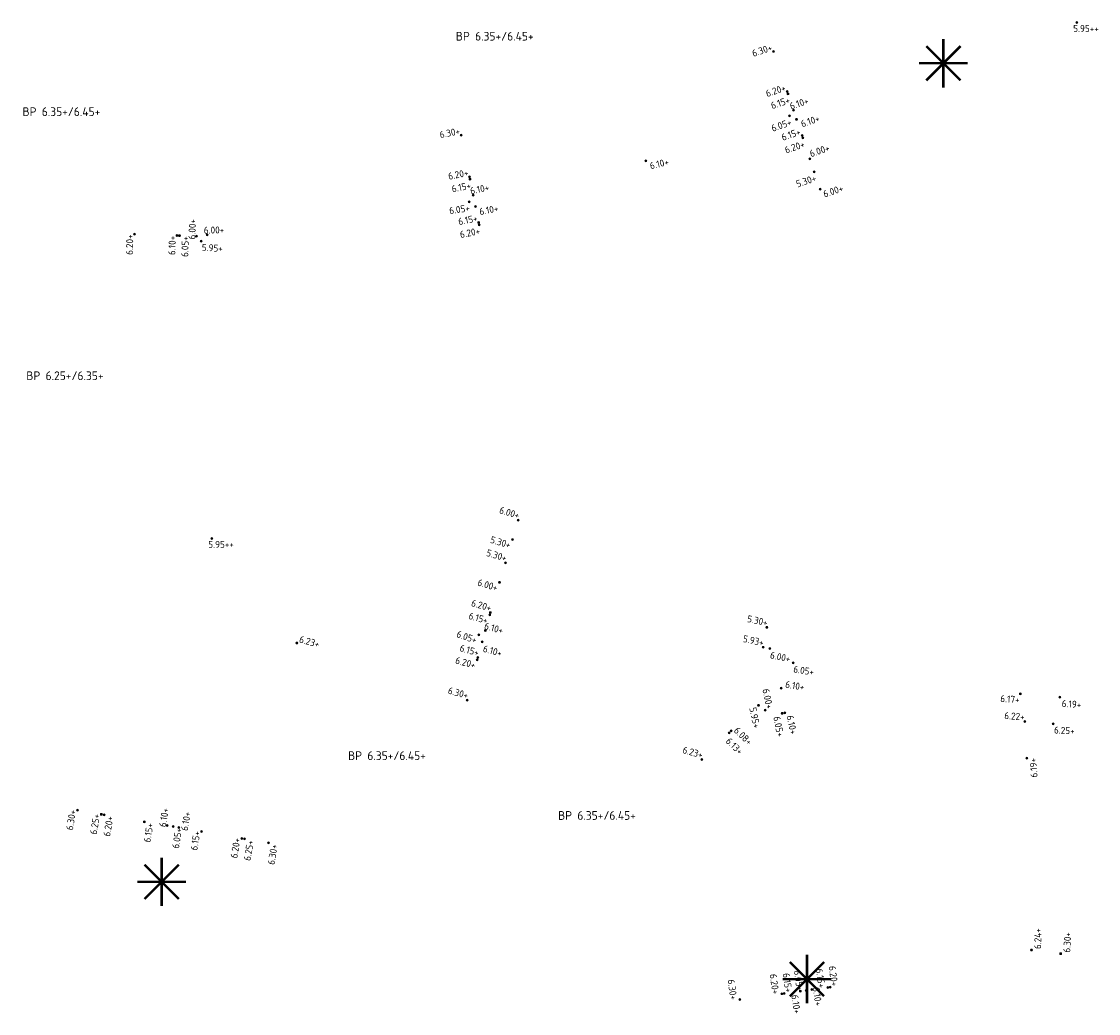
# Model space of a CAD drawing. Extents: x 168267 to 168723, y 448732 to 449595.
# Tile 5 of 32: x 168283 to 168394, y 448945 to 449047. Entities that reach past the tile are written whole.
import ezdxf
from ezdxf.enums import TextEntityAlignment as Align

# ---------------------------------------------------------------- set-up
doc = ezdxf.new("R2010")
doc.units = 0
doc.header["$MEASUREMENT"] = 0
for name, color, linetype, lineweight in [('N-PV-OG-SP_PEIL_0200_BOUWPEIL-T', 30, 'Continuous', 0), ('N-PV-OG-SP_PEIL_0500_KAVELPEIL-S', 140, 'Continuous', 0), ('N-PV-OG-SP_PEIL_0500_WEGPEIL-S', 210, 'Continuous', 0), ('N-PV-OG-SP_PEIL_0500_WEGPEIL_GOOT-S', 190, 'Continuous', 0), ('N-PV-OG-SP_PEIL_BOUWPEIL-S', 30, 'Continuous', 0), ('N-PV-VH-DREMPEL-S', 30, 'Continuous', 25)]:
    doc.layers.add(name, color=color, linetype=linetype, lineweight=lineweight)
doc.styles.add('NLCS-ISO', font='NLCS-ISO.ttf')

# ---------------------------------------------------------------- blocks, each defined once
blk = doc.blocks.new('*U5')
h = blk.add_hatch(color=256)
h.dxf.hatch_style = 1
edge = h.paths.add_edge_path()
edge.add_arc((0, 0), 0.25, 0, 360)
blk.add_circle((0, 0), 0.25)
at = {"ltscale": 0.1, "style": 'NLCS-ISO'}
blk.add_attdef('NAP', text='', height=1.8, dxfattribs=at).set_placement((4.412337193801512, -2.986305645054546), align=Align.BOTTOM_RIGHT)
blk = doc.blocks.new('SOG-PEIL_HD-SO')
h = blk.add_hatch(color=256)
h.dxf.hatch_style = 1
edge = h.paths.add_edge_path()
edge.add_arc((0, 0), 0.25, 0, 360)
blk.add_circle((0, 0), 0.25)
at = {"ltscale": 0.1, "style": 'NLCS-ISO'}
blk.add_attdef('NAP', text='', height=1.8, dxfattribs=at).set_placement((-0.0923371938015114, -0.2536943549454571), align=Align.BOTTOM_RIGHT)
blk = doc.blocks.new('*U3')
h = blk.add_hatch(color=256)
h.dxf.hatch_style = 1
edge = h.paths.add_edge_path()
edge.add_arc((0, 0), 0.25, 0, 360)
blk.add_circle((0, 0), 0.25)
at = {"ltscale": 0.1, "style": 'NLCS-ISO'}
blk.add_attdef('NAP', text='', height=1.8, dxfattribs=at).set_placement((-0.09233719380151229, -2.986305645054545), align=Align.BOTTOM_RIGHT)
blk = doc.blocks.new('*U4')
h = blk.add_hatch(color=256)
h.dxf.hatch_style = 1
edge = h.paths.add_edge_path()
edge.add_arc((0, 0), 0.25, 0, 360)
blk.add_circle((0, 0), 0.25)
at = {"ltscale": 0.1, "style": 'NLCS-ISO'}
blk.add_attdef('NAP', text='', height=1.8, dxfattribs=at).set_placement((4.412337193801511, -0.2536943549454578), align=Align.BOTTOM_RIGHT)
blk = doc.blocks.new('*U7')
h = blk.add_hatch(color=256)
h.dxf.hatch_style = 1
edge = h.paths.add_edge_path()
edge.add_arc((0, 0), 0.25, 0, 360)
blk.add_circle((0, 0), 0.25)
at = {"ltscale": 0.1, "style": 'NLCS-ISO'}
blk.add_attdef('NAP', text='', height=1.8, dxfattribs=at).set_placement((-0.09233719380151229, -2.986305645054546), align=Align.BOTTOM_RIGHT)
blk = doc.blocks.new('SOG-PEIL_BOUWPEIL-SO')
at = {"layer": 'Defpoints'}
blk.add_point((0, 0), dxfattribs=at)
at = {"layer": 'N-PV-OG-SP_PEIL_0200_BOUWPEIL-T', "style": 'NLCS-ISO'}
for tag, p in [('BOUWPEIL-DEF', (-4.400687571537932e-16, 0)), ('BOUWPEIL-SP', (-7.267471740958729e-17, 0))]:
    blk.add_attdef(tag, text='', height=0.9, dxfattribs=at).set_placement(p, align=Align.MIDDLE)
blk = doc.blocks.new('*U37')
h = blk.add_hatch(color=256)
h.dxf.hatch_style = 1
edge = h.paths.add_edge_path()
edge.add_arc((0, 0), 0.25, 0, 360)
blk.add_circle((0, 0), 0.25)
at = {"ltscale": 0.1, "style": 'NLCS-ISO'}
blk.add_attdef('NAP', text='', height=1.8, dxfattribs=at).set_placement((4.41233719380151, -2.986305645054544), align=Align.BOTTOM_RIGHT)
blk = doc.blocks.new('*U40')
h = blk.add_hatch(color=256)
h.dxf.hatch_style = 1
edge = h.paths.add_edge_path()
edge.add_arc((0, 0), 0.25, 0, 360)
blk.add_circle((0, 0), 0.25)
at = {"ltscale": 0.1, "style": 'NLCS-ISO'}
blk.add_attdef('NAP', text='', height=1.8, dxfattribs=at).set_placement((4.412337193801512, -2.986305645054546), align=Align.BOTTOM_RIGHT)
blk = doc.blocks.new('*U38')
h = blk.add_hatch(color=256)
h.dxf.hatch_style = 1
edge = h.paths.add_edge_path()
edge.add_arc((0, 0), 0.25, 0, 360)
blk.add_circle((0, 0), 0.25)
at = {"ltscale": 0.1, "style": 'NLCS-ISO'}
blk.add_attdef('NAP', text='', height=1.8, dxfattribs=at).set_placement((4.412337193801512, -2.986305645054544), align=Align.BOTTOM_RIGHT)
blk = doc.blocks.new('*U46')
h = blk.add_hatch(color=256)
h.dxf.hatch_style = 1
edge = h.paths.add_edge_path()
edge.add_arc((0, 0), 0.25, 0, 360)
blk.add_circle((0, 0), 0.25)
at = {"ltscale": 0.1, "style": 'NLCS-ISO'}
blk.add_attdef('NAP', text='', height=1.8, dxfattribs=at).set_placement((4.412337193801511, -0.2536943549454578), align=Align.BOTTOM_RIGHT)
blk = doc.blocks.new('*U68')
h = blk.add_hatch(color=256)
h.dxf.hatch_style = 1
edge = h.paths.add_edge_path()
edge.add_arc((0, 0), 0.25, 0, 360)
blk.add_circle((0, 0), 0.25)
at = {"ltscale": 0.1, "style": 'NLCS-ISO'}
blk.add_attdef('NAP', text='', height=1.8, dxfattribs=at).set_placement((-0.0923371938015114, -0.2536943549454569), align=Align.BOTTOM_RIGHT)
blk = doc.blocks.new('*U69')
h = blk.add_hatch(color=256)
h.dxf.hatch_style = 1
edge = h.paths.add_edge_path()
edge.add_arc((0, 0), 0.25, 0, 360)
blk.add_circle((0, 0), 0.25)
at = {"ltscale": 0.1, "style": 'NLCS-ISO'}
blk.add_attdef('NAP', text='', height=1.8, dxfattribs=at).set_placement((-0.09233719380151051, -2.986305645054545), align=Align.BOTTOM_RIGHT)
blk = doc.blocks.new('*U70')
h = blk.add_hatch(color=256)
h.dxf.hatch_style = 1
edge = h.paths.add_edge_path()
edge.add_arc((0, 0), 0.25, 0, 360)
blk.add_circle((0, 0), 0.25)
at = {"ltscale": 0.1, "style": 'NLCS-ISO'}
blk.add_attdef('NAP', text='', height=1.8, dxfattribs=at).set_placement((4.412337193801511, -0.2536943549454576), align=Align.BOTTOM_RIGHT)
blk = doc.blocks.new('*U61')
h = blk.add_hatch(color=256)
h.dxf.hatch_style = 1
edge = h.paths.add_edge_path()
edge.add_arc((0, 0), 0.25, 0, 360)
blk.add_circle((0, 0), 0.25)
at = {"ltscale": 0.1, "style": 'NLCS-ISO'}
blk.add_attdef('NAP', text='', height=1.8, dxfattribs=at).set_placement((4.41233719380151, -2.986305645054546), align=Align.BOTTOM_RIGHT)
blk = doc.blocks.new('*U65')
h = blk.add_hatch(color=256)
h.dxf.hatch_style = 1
edge = h.paths.add_edge_path()
edge.add_arc((0, 0), 0.25, 0, 360)
blk.add_circle((0, 0), 0.25)
at = {"ltscale": 0.1, "style": 'NLCS-ISO'}
blk.add_attdef('NAP', text='', height=1.8, dxfattribs=at).set_placement((-0.0923371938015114, -0.2536943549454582), align=Align.BOTTOM_RIGHT)
blk = doc.blocks.new('*U66')
h = blk.add_hatch(color=256)
h.dxf.hatch_style = 1
edge = h.paths.add_edge_path()
edge.add_arc((0, 0), 0.25, 0, 360)
blk.add_circle((0, 0), 0.25)
at = {"ltscale": 0.1, "style": 'NLCS-ISO'}
blk.add_attdef('NAP', text='', height=1.8, dxfattribs=at).set_placement((4.41233719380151, -2.986305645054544), align=Align.BOTTOM_RIGHT)
blk = doc.blocks.new('*U67')
h = blk.add_hatch(color=256)
h.dxf.hatch_style = 1
edge = h.paths.add_edge_path()
edge.add_arc((0, 0), 0.25, 0, 360)
blk.add_circle((0, 0), 0.25)
at = {"ltscale": 0.1, "style": 'NLCS-ISO'}
blk.add_attdef('NAP', text='', height=1.8, dxfattribs=at).set_placement((4.412337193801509, -0.2536943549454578), align=Align.BOTTOM_RIGHT)
blk = doc.blocks.new('SVH-DREMPEL_VERKEERSREMMER-S')
at = {"color": 0, "const_width": 0.05}
for points in [[(-7.105427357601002e-15, -0.4999999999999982), (-7.105427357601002e-15, 0.5)], [(-0.3535533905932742, 0.3535533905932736), (0.3535533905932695, -0.3535533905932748)], [(0.3535533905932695, 0.3535533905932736), (-0.3535533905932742, -0.3535533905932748)], [(-0.5000000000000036, 0), (0.4999999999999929, 0)]]:
    blk.add_lwpolyline(points, dxfattribs=at)

msp = doc.modelspace()

# ---------------------------------------------------------------- block references
at = {"layer": 'N-PV-OG-SP_PEIL_0500_KAVELPEIL-S'}
for name, p, xscale, yscale, zscale, rotation, values in [('SOG-PEIL_HD-SO', (168360.4456827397, 449044.2529592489), 0.4, 0.4, 0.4, 18.63290376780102, {'NAP': '6.30+'}), ('SOG-PEIL_HD-SO', (168328.2060826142, 449035.5995369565), 0.4, 0.4, 0.4, 11.38569108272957, {'NAP': '6.30+'}), ('SOG-PEIL_HD-SO', (168294.5184033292, 449025.3908665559), 0.4, 0.4, 0.4, 88.10196382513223, {'NAP': '6.20+'}), ('SOG-PEIL_HD-SO', (168328.8365223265, 448977.3213495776), 0.4, 0.4, 0.4, 344.5518191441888, {'NAP': '6.30+'}), ('SOG-PEIL_HD-SO', (168353.0357705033, 448971.1896582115), 0.4, 0.4, 0.4, 344.5518191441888, {'NAP': '6.23+'}), ('SOG-PEIL_HD-SO', (168288.6257582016, 448965.9626003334), 0.3999999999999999, 0.3999999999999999, 0.3999999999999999, 80.28871632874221, {'NAP': '6.30+'}), ('*U3', (168308.3391635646, 448962.5889303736), 0.3999999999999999, 0.3999999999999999, 0.3999999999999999, 80.28871632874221, {'NAP': '6.30+'}), ('*U3', (168356.9560937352, 448946.4500567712), 0.4, 0.4, 0.4, 277.730913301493, {'NAP': '6.30+'})]:
    msp.add_blockref(name, p, dxfattribs=dict(at, xscale=xscale, yscale=yscale, zscale=zscale, rotation=rotation)).add_auto_attribs(values)
ref = msp.add_blockref('*U4', (168311.2653963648, 448983.2179657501), dxfattribs=dict(at, xscale=0.4, yscale=0.4, zscale=0.4, rotation=344.5518191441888))
ref.add_attrib('NAP', '6.23+', dxfattribs={"layer": '0', "ltscale": 0.1, "height": 0.720000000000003, "rotation": 344.5518191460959, "style": 'NLCS-ISO'}).set_placement((168313.4253283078, 448982.5157854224), align=Align.BOTTOM_RIGHT)
ref = msp.add_blockref('*U37', (168389.2693598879, 448974.8696465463), dxfattribs=dict(at, xscale=0.4000000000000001, yscale=0.4000000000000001, zscale=0.4000000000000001, rotation=357.2396485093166))
ref.add_attrib('NAP', '6.25+', dxfattribs={"layer": '0', "ltscale": 0.1, "height": 0.720000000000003, "rotation": 357.2396485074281, "style": 'NLCS-ISO'}).set_placement((168391.4781356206, 448973.5672415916), align=Align.BOTTOM_RIGHT)
ref = msp.add_blockref('*U40', (168390.056101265, 448951.166289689), dxfattribs=dict(at, xscale=0.4000000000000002, yscale=0.4000000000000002, zscale=0.4000000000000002, rotation=86.90142118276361))
ref.add_attrib('NAP', '6.30+', dxfattribs={"layer": '0', "ltscale": 0.1, "height": 0.7200000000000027, "rotation": 86.9014211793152, "style": 'NLCS-ISO'}).set_placement((168391.3715222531, 448953.3673386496), align=Align.BOTTOM_RIGHT)
at = {"layer": 'N-PV-OG-SP_PEIL_0500_WEGPEIL-S'}
for name, p, xscale, yscale, zscale, rotation, values in [('SOG-PEIL_HD-SO', (168361.8451087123, 449040.1025369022), 0.4, 0.4, 0.4, 18.63290376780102, {'NAP': '6.20+'}), ('*U3', (168361.9273256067, 449039.8664427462), 0.4, 0.4, 0.4, 18.63290376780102, {'NAP': '6.15+'}), ('*U4', (168362.4905061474, 449038.1884149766), 0.4, 0.4, 0.4, 18.63290376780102, {'NAP': '6.10+'}), ('SOG-PEIL_HD-SO', (168363.3755312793, 449035.5636044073), 0.4, 0.4, 0.4, 18.63290376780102, {'NAP': '6.15+'}), ('*U3', (168363.4554071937, 449035.3267081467), 0.4, 0.4, 0.4, 18.63290376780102, {'NAP': '6.20+'}), ('SOG-PEIL_HD-SO', (168329.0707499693, 449031.3057333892), 0.4, 0.4, 0.4, 11.38569108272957, {'NAP': '6.20+'}), ('*U3', (168364.6410227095, 449031.8183943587), 0.3999999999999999, 0.3999999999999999, 0.3999999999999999, 18.54079574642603, {'NAP': '5.30+'}), ('*U3', (168329.1225265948, 449031.0611536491), 0.4, 0.4, 0.4, 11.38569108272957, {'NAP': '6.15+'}), ('*U4', (168329.4497311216, 449029.4235076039), 0.4, 0.4, 0.4, 11.38569108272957, {'NAP': '6.10+'}), ('*U4', (168300.9148920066, 449025.1788934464), 0.4, 0.4, 0.4, 88.10196382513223, {'NAP': '6.00+'}), ('SOG-PEIL_HD-SO', (168330.0163565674, 449026.6099981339), 0.4, 0.4, 0.4, 11.38569108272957, {'NAP': '6.15+'}), ('*U4', (168302.017331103, 449025.3297367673), 0.4, 0.4, 0.4, 1.385691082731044, {'NAP': '6.00+'}), ('*U3', (168330.0657097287, 449026.3649180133), 0.4, 0.4, 0.4, 11.38569108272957, {'NAP': '6.20+'}), ('SOG-PEIL_HD-SO', (168298.8960001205, 449025.245797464), 0.4, 0.4, 0.4, 88.10196382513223, {'NAP': '6.10+'}), ('*U3', (168299.1459328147, 449025.2399908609), 0.4, 0.4, 0.4, 88.10196382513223, {'NAP': '6.05+'}), ('SOG-PEIL_HD-SO', (168334.1022990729, 448995.89160823), 0.4, 0.4, 0.4, 343.250161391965, {'NAP': '6.00+'}), ('*U3', (168333.5003447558, 448993.8797307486), 0.4, 0.4, 0.4, 343.250161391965, {'NAP': '5.30+'}), ('SOG-PEIL_HD-SO', (168332.7798602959, 448991.4858004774), 0.4, 0.4, 0.4, 343.250161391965, {'NAP': '5.30+'}), ('*U3', (168332.1693724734, 448989.4764959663), 0.4, 0.4, 0.4, 343.250161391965, {'NAP': '6.00+'}), ('SOG-PEIL_HD-SO', (168331.2188355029, 448986.3496707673), 0.4, 0.4, 0.4, 344.5081541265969, {'NAP': '6.20+'}), ('*U3', (168331.154448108, 448986.1081043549), 0.4, 0.4, 0.4, 344.5081541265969, {'NAP': '6.15+'}), ('*U4', (168330.7059510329, 448984.4994410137), 0.4, 0.4, 0.4, 344.5081541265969, {'NAP': '6.10+'}), ('SOG-PEIL_HD-SO', (168329.9394211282, 448981.7336984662), 0.4, 0.4, 0.4, 344.5081541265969, {'NAP': '6.15+'}), ('*U3', (168329.8726458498, 448981.492781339), 0.4, 0.4, 0.4, 344.5081541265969, {'NAP': '6.20+'}), ('*U65', (168359.5836093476, 448976.2997814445), 0.3999999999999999, 0.3999999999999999, 0.3999999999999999, 281.0403372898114, {'NAP': '6.00+'}), ('*U69', (168385.897138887, 448977.9723556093), 0.3999999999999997, 0.3999999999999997, 0.3999999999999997, 356.0403372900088, {'NAP': '6.17+'}), ('*U68', (168386.3477374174, 448975.1146135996), 0.3999999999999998, 0.3999999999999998, 0.3999999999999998, 356.0403372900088, {'NAP': '6.22+'}), ('*U69', (168386.57438587, 448971.3501857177), 0.4000000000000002, 0.4000000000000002, 0.4000000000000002, 93.69178184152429, {'NAP': '6.19+'}), ('*U46', (168297.8910587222, 448964.3769754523), 0.3999999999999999, 0.3999999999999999, 0.3999999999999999, 80.28871632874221, {'NAP': '6.10+'}), ('*U38', (168299.0738630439, 448964.1745552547), 0.3999999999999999, 0.3999999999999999, 0.3999999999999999, 80.28871632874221, {'NAP': '6.10+'}), ('SOG-PEIL_HD-SO', (168291.0899338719, 448965.5408915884), 0.3999999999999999, 0.3999999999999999, 0.3999999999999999, 80.28871632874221, {'NAP': '6.25+'}), ('*U3', (168291.3856349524, 448965.4902865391), 0.3999999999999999, 0.3999999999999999, 0.3999999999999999, 80.28871632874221, {'NAP': '6.20+'}), ('*U3', (168295.5254500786, 448964.7818158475), 0.3999999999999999, 0.3999999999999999, 0.3999999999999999, 80.28871632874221, {'NAP': '6.15+'}), ('SOG-PEIL_HD-SO', (168301.4394716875, 448963.7697148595), 0.3999999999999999, 0.3999999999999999, 0.3999999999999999, 80.28871632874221, {'NAP': '6.15+'}), ('SOG-PEIL_HD-SO', (168305.5792868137, 448963.061244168), 0.3999999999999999, 0.3999999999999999, 0.3999999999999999, 80.28871632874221, {'NAP': '6.20+'}), ('*U3', (168305.8749878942, 448963.0106391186), 0.3999999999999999, 0.3999999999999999, 0.3999999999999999, 80.28871632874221, {'NAP': '6.25+'}), ('*U3', (168361.2962828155, 448947.0392585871), 0.4, 0.4, 0.4, 277.730913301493, {'NAP': '6.20+'}), ('SOG-PEIL_HD-SO', (168361.5440105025, 448947.0728888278), 0.4, 0.4, 0.4, 277.730913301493, {'NAP': '6.15+'}), ('*U3', (168366.0430903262, 448947.6811635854), 0.4, 0.4, 0.4, 277.730913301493, {'NAP': '6.15+'}), ('SOG-PEIL_HD-SO', (168366.2904731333, 448947.7172442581), 0.4, 0.4, 0.4, 277.730913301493, {'NAP': '6.20+'}), ('*U4', (168364.3879430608, 448947.4588254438), 0.4, 0.4, 0.4, 277.730913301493, {'NAP': '6.10+'})]:
    msp.add_blockref(name, p, dxfattribs=dict(at, xscale=xscale, yscale=yscale, zscale=zscale, rotation=rotation)).add_auto_attribs(values)
ref = msp.add_blockref('*U5', (168362.8100098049, 449037.2408299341), dxfattribs=dict(at, xscale=0.4, yscale=0.4, zscale=0.4, rotation=18.63290376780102))
ref.add_attrib('NAP', '6.10+', dxfattribs={"layer": '0', "ltscale": 0.1, "height": 0.720000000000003, "rotation": 18.63290376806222, "style": 'NLCS-ISO'}).set_placement((168365.3416727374, 449036.8338511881), align=Align.BOTTOM_RIGHT)
ref = msp.add_blockref('*U4', (168364.1862817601, 449033.1670257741), dxfattribs=dict(at, xscale=0.3999999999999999, yscale=0.3999999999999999, zscale=0.3999999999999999, rotation=18.54079574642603))
ref.add_attrib('NAP', '6.00+', dxfattribs={"layer": '0', "ltscale": 0.1, "height": 0.7200000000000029, "rotation": 18.54079574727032, "style": 'NLCS-ISO'}).set_placement((168366.3697210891, 449033.7922904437), align=Align.BOTTOM_RIGHT)
ref = msp.add_blockref('*U38', (168365.2406725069, 449030.040004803), dxfattribs=dict(at, xscale=0.3999999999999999, yscale=0.3999999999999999, zscale=0.3999999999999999, rotation=18.54079574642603))
ref.add_attrib('NAP', '6.00+', dxfattribs={"layer": '0', "ltscale": 0.1, "height": 0.7200000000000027, "rotation": 18.54079574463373, "style": 'NLCS-ISO'}).set_placement((168367.7716779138, 449029.6289567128), align=Align.BOTTOM_RIGHT)
ref = msp.add_blockref('*U5', (168329.6867284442, 449028.2471434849), dxfattribs=dict(at, xscale=0.4, yscale=0.4, zscale=0.4, rotation=11.38569108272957))
ref.add_attrib('NAP', '6.10+', dxfattribs={"layer": '0', "ltscale": 0.1, "height": 0.720000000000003, "rotation": 11.38569108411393, "style": 'NLCS-ISO'}).set_placement((168332.146825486, 449027.5240449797), align=Align.BOTTOM_RIGHT)
ref = msp.add_blockref('*U5', (168330.38553006, 448983.3430108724), dxfattribs=dict(at, xscale=0.4, yscale=0.4, zscale=0.4, rotation=344.5081541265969))
ref.add_attrib('NAP', '6.10+', dxfattribs={"layer": '0', "ltscale": 0.1, "height": 0.720000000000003, "rotation": 344.5081541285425, "style": 'NLCS-ISO'}).set_placement((168332.2529727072, 448981.5858521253), align=Align.BOTTOM_RIGHT)
ref = msp.add_blockref('*U37', (168360.0677294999, 448982.635526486), dxfattribs=dict(at, xscale=0.4000000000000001, yscale=0.4000000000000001, zscale=0.4000000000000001, rotation=348.2501613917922))
ref.add_attrib('NAP', '6.00+', dxfattribs={"layer": '0', "ltscale": 0.1, "height": 0.7200000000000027, "rotation": 348.2501613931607, "style": 'NLCS-ISO'}).set_placement((168362.0458699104, 448981.0039905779), align=Align.BOTTOM_RIGHT)
ref = msp.add_blockref('*U61', (168362.4609689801, 448981.1756481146), dxfattribs=dict(at, xscale=0.3999999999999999, yscale=0.3999999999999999, zscale=0.3999999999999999, rotation=351.0403372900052))
ref.add_attrib('NAP', '6.05+', dxfattribs={"layer": '0', "ltscale": 0.1, "height": 0.720000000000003, "rotation": 351.0403372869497, "style": 'NLCS-ISO'}).set_placement((168364.5161850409, 448979.6423393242), align=Align.BOTTOM_RIGHT)
ref = msp.add_blockref('*U70', (168361.2295282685, 448978.5537744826), dxfattribs=dict(at, xscale=0.3999999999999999, yscale=0.3999999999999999, zscale=0.3999999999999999, rotation=351.0403372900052))
ref.add_attrib('NAP', '6.10+', dxfattribs={"layer": '0', "ltscale": 0.1, "height": 0.720000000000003, "rotation": 351.0403372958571, "style": 'NLCS-ISO'}).set_placement((168363.5260955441, 448978.088959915), align=Align.BOTTOM_RIGHT)
ref = msp.add_blockref('*U37', (168389.9650428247, 448977.6233031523), dxfattribs=dict(at, xscale=0.3999999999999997, yscale=0.3999999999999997, zscale=0.3999999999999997, rotation=356.0403372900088))
ref.add_attrib('NAP', '6.19+', dxfattribs={"layer": '0', "ltscale": 0.1, "height": 0.7200000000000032, "rotation": 356.0403372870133, "style": 'NLCS-ISO'}).set_placement((168392.1460748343, 448976.274952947), align=Align.BOTTOM_RIGHT)
ref = msp.add_blockref('*U66', (168361.3279775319, 448975.9620897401), dxfattribs=dict(at, xscale=0.3999999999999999, yscale=0.3999999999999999, zscale=0.3999999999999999, rotation=281.0403372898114))
ref.add_attrib('NAP', '6.05+', dxfattribs={"layer": '0', "ltscale": 0.1, "height": 0.720000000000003, "rotation": 281.0403372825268, "style": 'NLCS-ISO'}).set_placement((168360.6038518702, 448973.4357284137), align=Align.BOTTOM_RIGHT)
ref = msp.add_blockref('*U67', (168361.5966510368, 448976.0148271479), dxfattribs=dict(at, xscale=0.3999999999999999, yscale=0.3999999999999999, zscale=0.3999999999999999, rotation=281.0403372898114))
ref.add_attrib('NAP', '6.10+', dxfattribs={"layer": '0', "ltscale": 0.1, "height": 0.720000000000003, "rotation": 281.0403372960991, "style": 'NLCS-ISO'}).set_placement((168361.9453404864, 448973.6977838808), align=Align.BOTTOM_RIGHT)
ref = msp.add_blockref('*U66', (168355.8673984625, 448973.9519530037), dxfattribs=dict(at, xscale=0.3999999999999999, yscale=0.3999999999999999, zscale=0.3999999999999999, rotation=316.0403372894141))
ref.add_attrib('NAP', '6.13+', dxfattribs={"layer": '0', "ltscale": 0.1, "height": 0.720000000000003, "rotation": 316.0403372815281, "style": 'NLCS-ISO'}).set_placement((168356.7232907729, 448971.4671375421), align=Align.BOTTOM_RIGHT)
ref = msp.add_blockref('*U67', (168356.0572339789, 448974.1492577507), dxfattribs=dict(at, xscale=0.3999999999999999, yscale=0.3999999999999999, zscale=0.3999999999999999, rotation=316.0403372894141))
ref.add_attrib('NAP', '6.08+', dxfattribs={"layer": '0', "ltscale": 0.1, "height": 0.720000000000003, "rotation": 316.0403372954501, "style": 'NLCS-ISO'}).set_placement((168357.6718650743, 448972.4512470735), align=Align.BOTTOM_RIGHT)
ref = msp.add_blockref('*U37', (168387.0584048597, 448951.5446035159), dxfattribs=dict(at, xscale=0.4000000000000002, yscale=0.4000000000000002, zscale=0.4000000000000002, rotation=88.6917818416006))
ref.add_attrib('NAP', '6.24+', dxfattribs={"layer": '0', "ltscale": 0.1, "height": 0.7200000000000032, "rotation": 88.69178183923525, "style": 'NLCS-ISO'}).set_placement((168388.3044171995, 448953.7856751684), align=Align.BOTTOM_RIGHT)
ref = msp.add_blockref('*U5', (168363.1988314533, 448947.2975388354), dxfattribs=dict(at, xscale=0.4, yscale=0.4, zscale=0.4, rotation=277.730913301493))
ref.add_attrib('NAP', '6.10+', dxfattribs={"layer": '0', "ltscale": 0.1, "height": 0.7200000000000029, "rotation": 277.7309133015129, "style": 'NLCS-ISO'}).set_placement((168362.3203855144, 448944.8885387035), align=Align.BOTTOM_RIGHT)
at = {"layer": 'N-PV-OG-SP_PEIL_0500_WEGPEIL_GOOT-S'}
ref = msp.add_blockref('*U5', (168391.7226463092, 449047.2294859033), dxfattribs=dict(at, xscale=0.4, yscale=0.4, zscale=0.4))
ref.add_attrib('NAP', '5.95++', dxfattribs={"layer": '0', "ltscale": 0.1, "height": 0.7200000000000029, "rotation": 2.292849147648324e-09, "style": 'NLCS-ISO'}).set_placement((168393.9915811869, 449046.0349636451), align=Align.BOTTOM_RIGHT)
for name, p, xscale, yscale, zscale, rotation, values in [('*U7', (168362.0863237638, 449037.589071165), 0.4000000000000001, 0.4000000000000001, 0.4000000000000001, 19.36167044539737, {'NAP': '6.05+'}), ('*U7', (168329.0451608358, 449028.7302422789), 0.4000000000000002, 0.4000000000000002, 0.4000000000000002, 8.079100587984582, {'NAP': '6.05+'}), ('SOG-PEIL_HD-SO', (168359.7581398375, 448984.834371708), 0.4000000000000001, 0.4000000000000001, 0.4000000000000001, 348.2501613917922, {'NAP': '5.30+'}), ('*U7', (168330.0316696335, 448984.0639659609), 0.4000000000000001, 0.4000000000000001, 0.4000000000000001, 341.2015636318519, {'NAP': '6.05+'}), ('SOG-PEIL_HD-SO', (168359.3598572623, 448982.772486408), 0.4000000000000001, 0.4000000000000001, 0.4000000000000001, 348.2501613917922, {'NAP': '5.93+'}), ('*U7', (168298.4878592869, 448964.2748414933), 0.4, 0.4, 0.4, 80.29, {'NAP': '6.05+'}), ('*U7', (168363.793377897, 448947.3782514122), 0.4, 0.4, 0.4, 277.73, {'NAP': '6.05+'})]:
    msp.add_blockref(name, p, dxfattribs=dict(at, xscale=xscale, yscale=yscale, zscale=zscale, rotation=rotation)).add_auto_attribs(values)
ref = msp.add_blockref('*U5', (168347.2566511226, 449032.9537327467), dxfattribs=dict(at, xscale=0.4, yscale=0.4, zscale=0.4, rotation=13.81465267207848))
ref.add_attrib('NAP', '6.10+', dxfattribs={"layer": '0', "ltscale": 0.1, "height": 0.7200000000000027, "rotation": 13.81465267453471, "style": 'NLCS-ISO'}).set_placement((168349.7451832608, 449032.3355445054), align=Align.BOTTOM_RIGHT)
ref = msp.add_blockref('*U5', (168301.3979341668, 449024.6674628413), dxfattribs=dict(at, xscale=0.4, yscale=0.4, zscale=0.4, rotation=356.5465877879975))
ref.add_attrib('NAP', '5.95+', dxfattribs={"layer": '0', "ltscale": 0.1, "height": 0.7200000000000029, "rotation": 356.5465877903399, "style": 'NLCS-ISO'}).set_placement((168303.5907945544, 449023.3384360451), align=Align.BOTTOM_RIGHT)
ref = msp.add_blockref('*U5', (168302.4973181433, 448994.005704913), dxfattribs=dict(at, xscale=0.4, yscale=0.4, zscale=0.4))
ref.add_attrib('NAP', '5.95++', dxfattribs={"layer": '0', "ltscale": 0.1, "height": 0.7200000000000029, "rotation": 2.292849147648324e-09, "style": 'NLCS-ISO'}).set_placement((168304.766253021, 448992.8111826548), align=Align.BOTTOM_RIGHT)
ref = msp.add_blockref('*U5', (168358.8751201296, 448976.7877386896), dxfattribs=dict(at, xscale=0.4, yscale=0.4, zscale=0.4, rotation=281.1654117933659))
ref.add_attrib('NAP', '5.95+', dxfattribs={"layer": '0', "ltscale": 0.1, "height": 0.7200000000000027, "rotation": 281.1654117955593, "style": 'NLCS-ISO'}).set_placement((168358.1425689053, 448974.3304398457), align=Align.BOTTOM_RIGHT)
at = {"layer": 'N-PV-OG-SP_PEIL_BOUWPEIL-S'}
ref = msp.add_blockref('SOG-PEIL_BOUWPEIL-SO', (168331.6734822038, 449045.8154746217), dxfattribs=at)
ref.add_attrib('BOUWPEIL-SP', 'BP 6.35+/6.45+', dxfattribs={"layer": 'N-PV-OG-SP_PEIL_0200_BOUWPEIL-T', "height": 0.8999999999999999, "style": 'NLCS-ISO'}).set_placement((168331.6734822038, 449045.8154746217), align=Align.MIDDLE)
ref = msp.add_blockref('SOG-PEIL_BOUWPEIL-SO', (168286.9726695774, 449038.0320760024), dxfattribs=at)
ref.add_attrib('BOUWPEIL-SP', 'BP 6.35+/6.45+', dxfattribs={"layer": 'N-PV-OG-SP_PEIL_0200_BOUWPEIL-T', "height": 0.8999999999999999, "style": 'NLCS-ISO'}).set_placement((168286.9726695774, 449038.0320760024), align=Align.MIDDLE)
ref = msp.add_blockref('SOG-PEIL_BOUWPEIL-SO', (168287.3365710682, 449010.7926963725), dxfattribs=at)
ref.add_attrib('BOUWPEIL-SP', 'BP 6.25+/6.35+', dxfattribs={"layer": 'N-PV-OG-SP_PEIL_0200_BOUWPEIL-T', "height": 0.8999999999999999, "style": 'NLCS-ISO'}).set_placement((168287.3365710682, 449010.7926963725), align=Align.MIDDLE)
ref = msp.add_blockref('SOG-PEIL_BOUWPEIL-SO', (168320.5563262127, 448971.5958736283), dxfattribs=at)
ref.add_attrib('BOUWPEIL-SP', 'BP 6.35+/6.45+', dxfattribs={"layer": 'N-PV-OG-SP_PEIL_0200_BOUWPEIL-T', "height": 0.8999999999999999, "style": 'NLCS-ISO'}).set_placement((168320.5563262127, 448971.5958736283), align=Align.MIDDLE)
ref = msp.add_blockref('SOG-PEIL_BOUWPEIL-SO', (168342.2210178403, 448965.4259847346), dxfattribs=at)
ref.add_attrib('BOUWPEIL-SP', 'BP 6.35+/6.45+', dxfattribs={"layer": 'N-PV-OG-SP_PEIL_0200_BOUWPEIL-T', "height": 0.8999999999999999, "style": 'NLCS-ISO'}).set_placement((168342.2210178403, 448965.4259847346), align=Align.MIDDLE)
at = {"layer": 'N-PV-VH-DREMPEL-S', "xscale": 5, "yscale": 5, "zscale": 5}
for p in [(168377.9562080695, 449043.0234759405), (168297.3183472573, 448958.5766576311), (168363.886972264, 448948.5474969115)]:
    msp.add_blockref('SVH-DREMPEL_VERKEERSREMMER-S', p, dxfattribs=at)

doc.saveas('drawing.dxf')
